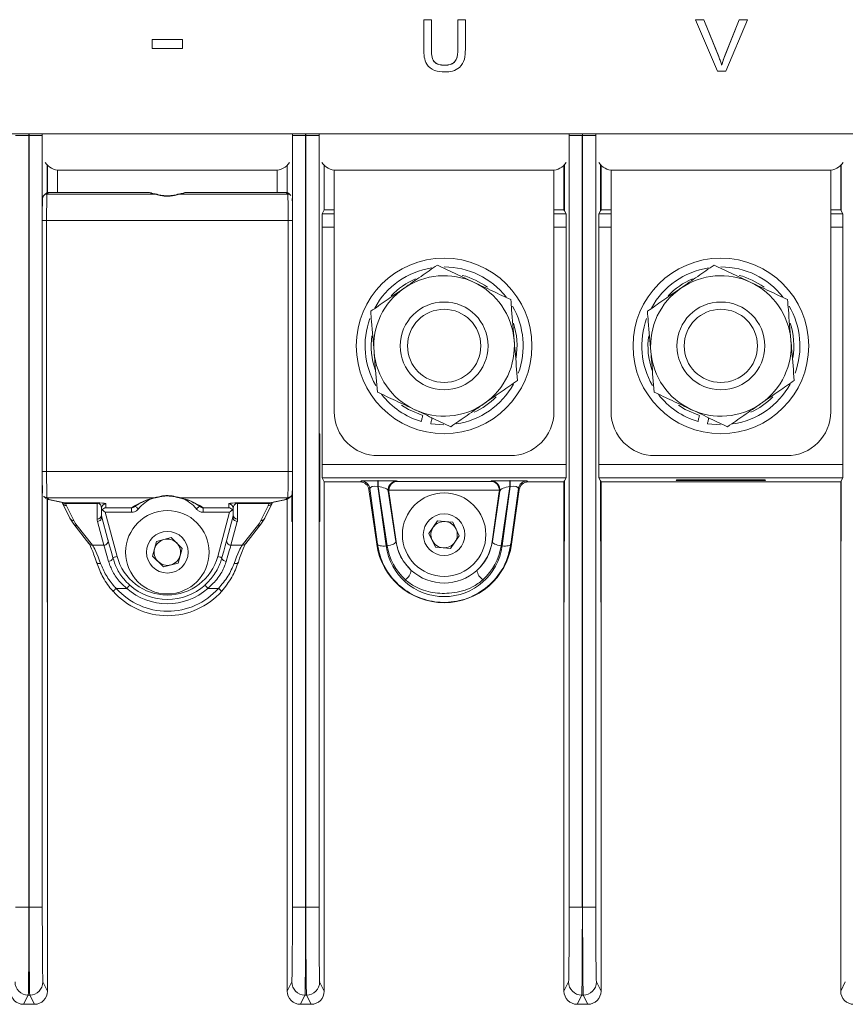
# Model space of a CAD drawing. Header units: millimetres. Extents: x 105 to 1419, y 95 to 961.
# Tile 6 of 43: x 282 to 376, y 277 to 390. Entities that reach past the tile are written whole.
import ezdxf

# ---------------------------------------------------------------- set-up
doc = ezdxf.new("R2010")
doc.units = ezdxf.units.MM
doc.header["$LTSCALE"] = 5

msp = doc.modelspace()

# ---------------------------------------------------------------- linework, layer by layer
at = {"color": 7, "linetype": 'Continuous', "lineweight": 15}
for p, q in [((328.43, 389.55), (329.3, 389.55)), ((328.43, 389.53), (328.43, 389.55)), ((328.43, 386.16), (328.43, 389.53)), ((328.43, 389.53), (329.3, 389.53)), ((329.3, 389.53), (329.3, 389.55)), ((329.3, 389.53), (329.3, 386.2)), ((332.3, 389.55), (333.17, 389.55)), ((332.3, 389.53), (332.3, 389.55)), ((332.3, 389.53), (333.17, 389.53)), ((332.3, 386.2), (332.3, 389.53)), ((333.17, 389.53), (333.17, 389.55)), ((333.17, 389.53), (333.17, 386.16)), ((359.38, 389.55), (360.32, 389.55)), ((359.38, 389.53), (359.38, 389.55)), ((361.87, 383.67), (359.38, 389.53)), ((359.38, 389.53), (360.32, 389.53)), ((360.32, 389.55), (362, 385.35)), ((360.32, 389.53), (360.32, 389.55)), ((360.32, 389.53), (362, 385.33)), ((362.67, 385.35), (364.35, 389.55)), ((362.67, 385.33), (364.35, 389.53)), ((365.29, 389.53), (362.81, 383.67)), ((364.35, 389.55), (365.29, 389.55)), ((364.35, 389.53), (364.35, 389.55)), ((364.35, 389.53), (365.29, 389.53)), ((365.29, 389.53), (365.29, 389.55)), ((297.52, 387.29), (300.96, 387.29)), ((297.52, 387.28), (297.52, 387.29)), ((297.52, 387.28), (300.96, 387.28)), ((297.52, 386.26), (297.52, 387.28)), ((300.96, 387.28), (300.96, 387.29)), ((300.96, 387.28), (300.96, 386.26)), ((300.96, 386.26), (297.52, 386.26)), ((362, 385.33), (362, 385.35)), ((362.67, 385.33), (362.67, 385.35)), ((330.74, 384.35), (330.74, 384.36)), ((362.81, 383.67), (361.87, 383.67)), ((362.34, 384.38), (362.34, 384.4)), ((415, 376.55), (125, 376.55)), ((283.48, 376.34), (281.98, 376.34)), ((283.48, 376.34), (283.48, 288.44)), ((283.51, 376.34), (283.48, 376.34)), ((285.01, 376.34), (283.51, 376.34)), ((283.51, 288.44), (283.51, 376.34)), ((314.98, 376.34), (313.48, 376.34)), ((314.98, 376.34), (314.98, 288.44)), ((315.01, 376.34), (314.98, 376.34)), ((315.01, 288.44), (315.01, 376.34)), ((316.51, 376.34), (315.01, 376.34)), ((316.51, 376.34), (316.51, 288.44)), ((346.48, 376.34), (344.98, 376.34)), ((344.98, 288.44), (344.98, 376.34)), ((346.48, 376.34), (346.48, 288.44)), ((346.51, 376.34), (346.48, 376.34)), ((348.01, 376.34), (346.51, 376.34)), ((346.51, 288.44), (346.51, 376.34)), ((348.01, 376.34), (348.01, 288.44)), ((285.61, 369.84), (285.61, 372.96)), ((286.75, 372.41), (286.75, 369.85)), ((287, 372.4), (311.5, 372.4)), ((311.75, 369.85), (311.75, 372.41)), ((312.89, 369.84), (312.89, 372.96)), ((317.11, 367.9), (317.11, 372.95)), ((318.25, 344.89), (318.25, 372.41)), ((318.5, 372.39), (343, 372.39)), ((343.25, 372.41), (343.25, 344.89)), ((344.39, 367.9), (344.39, 372.95)), ((348.61, 367.9), (348.61, 372.95)), ((349.75, 344.89), (349.75, 372.41)), ((350, 372.39), (374.5, 372.39)), ((374.75, 372.41), (374.75, 344.89)), ((375.89, 367.9), (375.89, 372.95)), ((285.2, 369.54), (285.18, 369.52)), ((285.36, 369.7), (285.2, 369.54)), ((285.72, 369.85), (285.55, 369.68)), ((285.55, 369.68), (297.88, 369.68)), ((297.22, 369.85), (285.72, 369.85)), ((300.62, 369.68), (312.95, 369.68)), ((312.78, 369.85), (301.28, 369.85)), ((312.95, 369.68), (312.78, 369.85)), ((313.3, 369.54), (313.13, 369.7)), ((313.31, 369.52), (313.3, 369.54)), ((317.11, 367.9), (316.87, 367.42)), ((318.25, 367.9), (317.11, 367.9)), ((344.39, 367.9), (343.25, 367.9)), ((344.39, 367.9), (344.46, 367.76)), ((348.61, 367.9), (348.54, 367.76)), ((349.75, 367.9), (348.61, 367.9)), ((375.89, 367.9), (374.75, 367.9)), ((375.89, 367.9), (375.96, 367.76)), ((344.46, 367.76), (344.63, 367.42)), ((348.54, 367.76), (348.37, 367.42)), ((375.96, 367.76), (376.13, 367.42)), ((285.01, 338.1), (285.01, 366.69)), ((285.51, 366.69), (285.01, 366.69)), ((285.51, 366.69), (285.51, 338.1)), ((312.99, 366.69), (285.51, 366.69)), ((313.49, 366.69), (312.99, 366.69)), ((312.99, 338.1), (312.99, 366.69)), ((313.49, 366.69), (313.49, 338.1)), ((316.86, 365.92), (316.86, 338.87)), ((344.64, 365.92), (344.64, 338.87)), ((348.36, 365.92), (348.36, 338.87)), ((376.14, 365.92), (376.14, 338.87)), ((329.22, 343.52), (330.72, 343.39)), ((360.72, 343.52), (362.22, 343.39)), ((316.59, 342.39), (316.55, 342.39)), ((316.55, 342.39), (316.55, 332.39)), ((316.59, 332.39), (316.59, 342.39)), ((338.25, 339.89), (323.25, 339.89)), ((369.75, 339.89), (354.75, 339.89)), ((316.86, 338.87), (344.64, 338.87)), ((348.36, 338.87), (376.14, 338.87)), ((285.51, 338.1), (285.01, 338.1)), ((285.51, 338.1), (312.99, 338.1)), ((313.49, 338.1), (312.99, 338.1)), ((316.87, 337.37), (317.11, 336.89)), ((344.63, 337.37), (316.87, 337.37)), ((317.11, 278.89), (317.11, 336.89)), ((321.2, 336.89), (317.11, 336.89)), ((321.2, 336.89), (321.3, 337)), ((323.22, 337.04), (323.26, 337.04)), ((323.22, 336.38), (323.22, 337.04)), ((323.26, 336.38), (323.26, 337.04)), ((325.39, 337), (325.44, 336.96)), ((325.44, 336.96), (336.06, 336.96)), ((336.06, 336.96), (336.11, 337)), ((338.23, 337.04), (338.28, 337.04)), ((338.23, 337.04), (338.23, 336.38)), ((338.28, 337.04), (338.28, 336.38)), ((340.2, 337), (340.3, 336.89)), ((344.39, 336.89), (340.3, 336.89)), ((344.46, 337.03), (344.39, 336.89)), ((344.39, 278.89), (344.39, 336.89)), ((344.41, 323.19), (344.46, 337.03)), ((344.63, 337.37), (344.46, 337.03)), ((348.37, 337.37), (348.54, 337.03)), ((376.13, 337.37), (348.37, 337.37)), ((348.58, 323.19), (348.54, 337.03)), ((348.54, 337.03), (348.61, 336.89)), ((348.61, 278.89), (348.61, 336.89)), ((375.89, 336.89), (348.61, 336.89)), ((357.18, 337.05), (357.25, 337.12)), ((367.32, 337.05), (357.18, 337.05)), ((357.25, 337.12), (367.25, 337.12)), ((367.25, 337.12), (367.32, 337.05)), ((375.96, 337.03), (375.89, 336.89)), ((375.89, 278.89), (375.89, 336.89)), ((375.91, 323.19), (375.96, 337.03)), ((376.13, 337.37), (375.96, 337.03)), ((322.29, 336.14), (322.19, 336.03)), ((323.08, 329.79), (322.19, 336.03)), ((323.15, 329.81), (322.29, 336.14)), ((323.26, 336.38), (323.22, 336.38)), ((323.22, 336.38), (324.14, 329.61)), ((324.27, 329.62), (323.26, 336.38)), ((324.4, 335.86), (325.26, 330.1)), ((324.47, 335.8), (324.4, 335.86)), ((337.04, 335.96), (324.46, 335.96)), ((324.47, 335.8), (325.28, 330.11)), ((336.22, 330.11), (337.03, 335.8)), ((336.24, 330.1), (337.1, 335.86)), ((337.1, 335.86), (337.03, 335.8)), ((338.23, 336.38), (337.23, 329.62)), ((337.35, 329.61), (338.28, 336.38)), ((338.28, 336.38), (338.23, 336.38)), ((339.21, 336.14), (338.34, 329.81)), ((339.31, 336.03), (338.42, 329.79)), ((339.31, 336.03), (339.21, 336.14)), ((285.18, 335.27), (285.2, 335.25)), ((285.2, 335.25), (285.42, 335.03)), ((297.88, 335.1), (285.55, 335.1)), ((285.55, 335.1), (285.77, 334.88)), ((285.61, 278.89), (285.61, 334.91)), ((285.67, 334.89), (287.47, 334.53)), ((285.77, 334.88), (287.57, 334.52)), ((287.27, 334.57), (287.32, 334.46)), ((287.32, 334.46), (288.16, 332.78)), ((287.57, 334.52), (291.25, 334.52)), ((291.25, 334.45), (287.64, 334.45)), ((287.64, 334.45), (287.77, 334.19)), ((291.25, 334.45), (291.25, 334.52)), ((291.25, 332.66), (291.25, 334.45)), ((292.25, 334.4), (292.25, 333.95)), ((295.57, 334.13), (295.68, 334.26)), ((301.69, 334.79), (300.47, 335.12)), ((312.95, 335.1), (300.62, 335.1)), ((302.82, 334.26), (302.93, 334.13)), ((306.25, 333.95), (306.25, 334.4)), ((307.25, 334.52), (310.93, 334.52)), ((307.25, 334.52), (307.25, 334.45)), ((310.85, 334.45), (307.25, 334.45)), ((307.25, 334.45), (307.25, 332.66)), ((310.34, 332.78), (311.17, 334.46)), ((310.73, 334.19), (310.85, 334.45)), ((310.93, 334.52), (312.73, 334.88)), ((311.03, 334.53), (312.82, 334.89)), ((311.17, 334.46), (311.23, 334.57)), ((312.73, 334.88), (312.95, 335.1)), ((312.89, 278.89), (312.89, 334.91)), ((313.08, 335.03), (313.3, 335.25)), ((313.3, 335.25), (313.31, 335.27)), ((313.4, 332.39), (313.4, 335.25)), ((313.45, 335.27), (313.45, 332.39)), ((287.77, 334.19), (288.61, 332.51)), ((291.75, 333.9), (291.75, 333.15)), ((292.17, 333.45), (293.52, 328.4)), ((295.18, 333.45), (292.17, 333.45)), ((292.25, 333.95), (295.18, 333.95)), ((295.18, 333.45), (295.18, 333.95)), ((303.32, 333.95), (306.25, 333.95)), ((303.32, 333.95), (303.32, 333.45)), ((306.33, 333.45), (303.32, 333.45)), ((304.98, 328.4), (306.33, 333.45)), ((306.75, 333.15), (306.75, 333.9)), ((309.89, 332.51), (310.73, 334.19)), ((288.15, 332.78), (288.59, 332.09)), ((288.6, 332.08), (290.32, 329.88)), ((292.01, 329.69), (291.28, 332.4)), ((291.76, 333.02), (292.49, 330.31)), ((306.01, 330.31), (306.73, 333.02)), ((307.21, 332.4), (306.49, 329.69)), ((308.17, 329.88), (309.9, 332.08)), ((309.9, 332.09), (310.34, 332.78)), ((313.45, 332.39), (313.4, 332.39)), ((316.55, 332.39), (316.59, 332.39)), ((329.02, 331.03), (330.01, 332.45)), ((330.01, 332.45), (331.74, 332.31)), ((331.74, 332.31), (332.47, 330.74)), ((288.99, 331.9), (290.72, 329.69)), ((307.78, 329.69), (309.5, 331.9)), ((329.76, 329.46), (329.02, 331.03)), ((297.57, 328.44), (298.03, 330.11)), ((298.03, 330.11), (299.7, 330.56)), ((299.7, 330.56), (300.92, 329.33)), ((323.15, 329.81), (323.08, 329.79)), ((325.28, 330.11), (325.26, 330.1)), ((332.47, 330.74), (331.49, 329.32)), ((336.22, 330.11), (336.24, 330.1)), ((338.34, 329.81), (338.42, 329.79)), ((290.72, 329.69), (292.01, 329.69)), ((300.92, 329.33), (300.47, 327.66)), ((306.49, 329.69), (307.78, 329.69)), ((331.49, 329.32), (329.76, 329.46)), ((298.8, 327.21), (297.57, 328.44)), ((300.47, 327.66), (298.8, 327.21)), ((294.63, 324.77), (293.43, 324.77)), ((305.06, 324.77), (303.86, 324.77)), ((283.48, 288.44), (281.98, 288.44)), ((283.48, 288.44), (283.51, 288.44)), ((285.01, 288.44), (283.51, 288.44)), ((314.98, 288.44), (313.48, 288.44)), ((314.98, 288.44), (315.01, 288.44)), ((316.51, 288.44), (315.01, 288.44)), ((346.48, 288.44), (344.98, 288.44)), ((346.48, 288.44), (346.51, 288.44)), ((348.01, 288.44), (346.51, 288.44)), ((285.08, 279.94), (285.61, 278.89)), ((312.89, 278.89), (313.41, 279.94)), ((316.58, 279.94), (317.11, 278.89)), ((344.39, 278.89), (344.91, 279.94)), ((348.08, 279.94), (348.61, 278.89)), ((375.89, 278.89), (376.41, 279.94)), ((283.41, 278.44), (282.89, 277.39)), ((283.58, 278.44), (283.41, 278.44)), ((284.11, 277.39), (283.58, 278.44)), ((314.91, 278.44), (314.39, 277.39)), ((315.08, 278.44), (314.91, 278.44)), ((315.61, 277.39), (315.08, 278.44)), ((346.41, 278.44), (345.89, 277.39)), ((346.58, 278.44), (346.41, 278.44)), ((347.11, 277.39), (346.58, 278.44)), ((282.89, 277.39), (284.11, 277.39)), ((315.61, 277.39), (314.39, 277.39)), ((347.11, 277.39), (345.89, 277.39))]:
    msp.add_line(p, q, dxfattribs=at)
at = {"color": 106, "linetype": 'Continuous', "lineweight": 15}
for p, q in [((285.01, 376.34), (285.01, 367.74)), ((313.48, 367.74), (313.48, 376.34)), ((285.55, 369.82), (285.56, 373.01)), ((344.44, 373.01), (344.46, 367.76)), ((348.56, 373.01), (348.54, 367.76)), ((375.94, 373.01), (375.96, 367.76)), ((316.87, 367.42), (318.25, 367.42)), ((343.25, 367.42), (344.63, 367.42)), ((348.37, 367.42), (349.75, 367.42)), ((374.75, 367.42), (376.13, 367.42)), ((318.25, 365.92), (316.86, 365.92)), ((344.64, 365.92), (343.25, 365.92)), ((349.75, 365.92), (348.36, 365.92)), ((376.14, 365.92), (374.75, 365.92)), ((285.01, 337.04), (285.01, 288.44)), ((313.48, 288.44), (313.48, 337.04)), ((285.55, 334.93), (285.58, 323.19))]:
    msp.add_line(p, q, dxfattribs=at)
at = {"color": 106, "linetype": 'Continuous', "lineweight": 15, "flags": 128}
for points in [[(325.91, 345.65), (326.7, 345.15), (328.31, 344.46)], [(357.41, 345.65), (358.2, 345.15), (359.81, 344.46)], [(287.47, 334.53), (287.47, 334.53), (287.57, 334.52)], [(311.03, 334.53), (311.03, 334.53), (310.93, 334.52)]]:
    msp.add_lwpolyline(points, dxfattribs=at)
at = {"color": 7, "linetype": 'Continuous', "lineweight": 15, "flags": 128}
for points in [[(292.17, 333.45), (292.05, 333.54), (291.93, 333.63), (291.83, 333.71)], [(295.95, 333.82), (295.88, 333.88), (295.81, 333.94), (295.74, 333.99), (295.68, 334.04), (295.63, 334.08), (295.6, 334.11), (295.57, 334.13), (295.57, 334.13)], [(302.54, 333.82), (302.62, 333.88), (302.69, 333.94), (302.76, 333.99), (302.82, 334.04), (302.86, 334.08), (302.9, 334.11), (302.92, 334.13), (302.93, 334.13)], [(306.67, 333.71), (306.56, 333.63), (306.45, 333.54), (306.33, 333.45)], [(292.49, 330.31), (292.56, 330.05), (292.68, 329.61), (292.84, 329.01), (293.04, 328.27)], [(305.46, 328.27), (305.66, 329.01), (305.82, 329.61), (305.94, 330.05), (306.01, 330.31)], [(323.15, 329.81), (323.18, 329.75), (323.24, 329.69), (323.34, 329.65), (323.46, 329.62), (323.61, 329.6), (323.78, 329.59), (323.96, 329.59), (324.14, 329.61)], [(324.27, 329.62), (324.46, 329.66), (324.65, 329.7), (324.83, 329.76), (324.98, 329.82), (325.1, 329.89), (325.19, 329.96), (325.24, 330.04), (325.26, 330.1)], [(337.23, 329.62), (337.03, 329.66), (336.84, 329.7), (336.67, 329.76), (336.52, 329.82), (336.4, 329.89), (336.31, 329.96), (336.25, 330.04), (336.24, 330.1)], [(338.34, 329.81), (338.32, 329.75), (338.25, 329.69), (338.16, 329.65), (338.03, 329.62), (337.89, 329.6), (337.72, 329.59), (337.54, 329.59), (337.35, 329.61)], [(292.55, 327.84), (292.36, 328.51), (292.2, 329.05), (292.08, 329.45), (292.01, 329.69)], [(306.49, 329.69), (306.42, 329.45), (306.3, 329.05), (306.14, 328.51), (305.94, 327.84)], [(291.17, 327.77), (291.18, 327.72), (291.22, 327.68), (291.26, 327.65), (291.32, 327.62), (291.39, 327.6), (291.47, 327.6), (291.56, 327.6), (291.65, 327.62)], [(292.55, 327.84), (292.66, 327.86), (292.76, 327.9), (292.85, 327.95), (292.93, 328.01), (292.98, 328.07), (293.02, 328.14), (293.04, 328.21), (293.04, 328.27)], [(293.04, 328.27), (293.05, 328.28), (293.07, 328.28), (293.12, 328.3), (293.18, 328.31), (293.25, 328.33), (293.33, 328.35), (293.42, 328.38), (293.52, 328.4)], [(305.46, 328.27), (305.45, 328.28), (305.42, 328.28), (305.38, 328.3), (305.32, 328.31), (305.25, 328.33), (305.16, 328.35), (305.07, 328.38), (304.98, 328.4)], [(305.94, 327.84), (305.84, 327.86), (305.74, 327.9), (305.65, 327.95), (305.57, 328.01), (305.51, 328.07), (305.47, 328.14), (305.45, 328.21), (305.46, 328.27)], [(307.33, 327.77), (307.31, 327.72), (307.28, 327.68), (307.23, 327.65), (307.17, 327.62), (307.1, 327.6), (307.02, 327.6), (306.93, 327.6), (306.85, 327.62)], [(293.06, 324.44), (293.06, 324.44), (293.08, 324.45), (293.11, 324.48), (293.16, 324.52), (293.22, 324.58), (293.28, 324.63), (293.36, 324.7), (293.43, 324.77)], [(294.63, 324.77), (294.7, 324.84), (294.76, 324.91), (294.82, 324.98), (294.87, 325.03), (294.91, 325.08), (294.94, 325.11), (294.96, 325.13), (294.96, 325.14)], [(303.86, 324.77), (303.8, 324.84), (303.74, 324.91), (303.68, 324.98), (303.63, 325.03), (303.59, 325.08), (303.56, 325.11), (303.54, 325.13), (303.53, 325.14)], [(305.43, 324.44), (305.43, 324.44), (305.41, 324.45), (305.38, 324.48), (305.34, 324.52), (305.28, 324.58), (305.21, 324.63), (305.14, 324.7), (305.06, 324.77)]]:
    msp.add_lwpolyline(points, dxfattribs=at)
at = {"color": 7, "linetype": 'Continuous', "lineweight": 15}
for centre, radius in [((330.75, 352.39), 10), ((362.25, 352.39), 10), ((330.75, 352.39), 5), ((362.25, 352.39), 5), ((330.75, 352.39), 4.17), ((362.25, 352.39), 4.17), ((330.75, 330.89), 4.75), ((299.25, 328.89), 4.75), ((330.75, 330.89), 2.37), ((299.25, 328.89), 2.37)]:
    msp.add_circle(centre, radius, dxfattribs=at)
for centre, radius, start, end in [((287, 374.4), 2, 214.0778, 270), ((311.5, 374.4), 2, 270, 325.9222), ((318.5, 374.39), 2, 214.0778, 270), ((343, 374.39), 2, 270, 325.9222), ((350, 374.39), 2, 214.0778, 270), ((374.5, 374.39), 2, 270, 325.9222), ((285.55, 369.19), 0.5, 135.2924, 180.0199), ((297.88, 369.19), 0.496, 72.8926, 90.085), ((300.62, 369.19), 0.496, 89.9147, 107.1074), ((330.75, 352.39), 9, 98.9839, 151.3344), ((330.75, 352.39), 9, 38.3596, 89.9188), ((362.25, 352.39), 9, 98.9839, 151.3344), ((362.25, 352.39), 9, 38.3596, 89.9188), ((330.75, 352.39), 8, 64.7735, 124.7735), ((362.25, 352.39), 8, 64.7735, 124.7735), ((330.75, 352.39), 8, 124.7735, 184.7735), ((330.75, 352.39), 8, 4.7735, 64.7735), ((362.25, 352.39), 8, 124.7735, 184.7735), ((362.25, 352.39), 8, 4.7735, 64.7735), ((330.75, 352.39), 9, 339.7948, 30.2732), ((362.25, 352.39), 9, 339.7948, 30.2732), ((330.75, 352.39), 9, 159.8012, 210.0407), ((362.25, 352.39), 9, 159.8012, 210.0407), ((330.75, 352.39), 8, 304.7735, 4.7735), ((362.25, 352.39), 8, 304.7735, 4.7735), ((330.75, 352.39), 8, 184.7735, 244.7735), ((362.25, 352.39), 8, 184.7735, 244.7735), ((330.75, 352.39), 9, 278.771, 331.0868), ((362.25, 352.39), 9, 278.771, 331.0868), ((330.75, 352.39), 9, 217.7653, 253.2198), ((362.25, 352.39), 9, 217.7653, 253.2198), ((330.75, 352.39), 8, 244.7735, 304.7735), ((362.25, 352.39), 8, 244.7735, 304.7735), ((323.25, 344.89), 5, 180, 270), ((338.25, 344.89), 5, 270, 0), ((354.75, 344.89), 5, 180, 270), ((369.75, 344.89), 5, 270, 0), ((321.3, 336), 1, 8.1135, 89.9843), ((325.39, 336), 1, 90.0251, 188.0725), ((336.11, 336), 1, 351.9271, 89.9753), ((340.2, 336), 1, 90.0158, 171.8866), ((312.95, 335.6), 0.5, 314.1065, 0.0094), ((291.25, 334.95), 0.507, 269.9945, 289.0038), ((291.58, 334.08), 0.424, 90.5325, 113.496), ((292.25, 333.9), 0.5, 89.9953, 179.9953), ((297.88, 335.6), 0.496, 269.915, 287.1074), ((300.62, 335.6), 0.496, 252.8926, 270.0853), ((306.25, 333.9), 0.5, 0.0048, 90.0046), ((306.91, 334.08), 0.424, 66.5044, 89.4672), ((307.25, 334.95), 0.507, 250.9962, 270.0057), ((291.25, 333.15), 0.496, 269.5661, 359.5574), ((292.25, 333.15), 0.5, 180, 195), ((306.25, 333.15), 0.5, 345, 0), ((307.24, 333.15), 0.496, 180.4429, 270.4338), ((292.25, 332.66), 1, 180, 195), ((291.28, 332.9), 0.498, 269.9613, 14.3667), ((307.21, 332.9), 0.498, 165.633, 270.0388), ((306.25, 332.66), 1, 345, 0), ((330.75, 330.89), 1.5, 85.2464, 145.2464), ((330.75, 330.89), 1.5, 25.2464, 85.2464), ((330.75, 330.89), 1.5, 145.2464, 205.2464), ((330.75, 330.89), 1.5, 325.2464, 25.2464), ((292.01, 330.19), 0.498, 269.9616, 14.3664), ((299.25, 328.89), 1.5, 104.9124, 164.9124), ((299.25, 328.89), 1.5, 44.9124, 104.9124), ((299.25, 328.89), 1.5, 344.9124, 44.9124), ((306.49, 330.19), 0.498, 165.6338, 270.0385), ((330.75, 330.89), 7.75, 188.097, 351.903), ((330.75, 330.89), 5.52, 188.097, 227.4238), ((330.75, 330.89), 1.5, 205.2464, 265.2464), ((330.75, 330.89), 1.5, 265.2464, 325.2464), ((330.75, 330.89), 5.52, 312.5762, 351.903), ((299.25, 328.89), 1.5, 164.9124, 224.9124), ((299.25, 329.94), 5.93, 195, 345), ((299.25, 328.89), 1.5, 224.9124, 284.9124), ((299.25, 328.89), 1.5, 284.9124, 344.9124), ((325.38, 327.09), 1.65, 305.1967, 350.494), ((330.75, 330.89), 5.52, 227.4238, 312.5762), ((336.11, 327.09), 1.65, 189.5061, 234.8031), ((299.25, 329.94), 8.28, 221.6475, 270), ((299.25, 329.94), 7.78, 221.6475, 318.3525), ((299.25, 329.94), 6.93, 228.2325, 311.7675), ((299.25, 329.94), 6.43, 228.2325, 311.7675), ((299.25, 329.94), 8.28, 270, 318.3525), ((283.41, 279.94), 1.5, 180.0139, 269.9932), ((283.58, 279.94), 1.5, 270.0069, 359.986), ((314.91, 279.94), 1.5, 180.0138, 269.9932), ((315.08, 279.94), 1.5, 270.007, 359.9859), ((346.41, 279.94), 1.5, 180.0137, 269.9934), ((346.58, 279.94), 1.5, 270.0071, 359.9858)]:
    msp.add_arc(centre, radius, start, end, dxfattribs=at)
at = {"color": 106, "linetype": 'Continuous', "lineweight": 15}
for centre, radius, start, end in [((285.55, 369.18), 0.5, 89.991, 135.2804), ((312.95, 369.19), 0.5, 45.9097, 90.017), ((330.75, 352.39), 8.3, 112.9788, 136.4465), ((330.75, 352.39), 8.3, 53.609, 75.5372), ((362.25, 352.39), 8.3, 112.9788, 136.4465), ((362.25, 352.39), 8.3, 53.609, 75.5372), ((330.75, 352.39), 8.3, 350.5378, 18.2759), ((362.25, 352.39), 8.3, 350.5378, 18.2759), ((330.75, 352.39), 8.3, 171.9279, 199.7121), ((362.25, 352.39), 8.3, 171.9279, 199.7121), ((330.75, 352.39), 8.3, 294.3493, 315.4997), ((362.25, 352.39), 8.3, 294.3493, 315.4997), ((285.55, 335.6), 0.5, 224.7478, 269.9885), ((287.63, 334.94), 0.494, 230.0509, 271.0034), ((299.25, 331.14), 4.25, 113.7176, 140.8623), ((299.25, 331.14), 4.25, 39.1377, 66.2824), ((310.86, 334.94), 0.494, 268.9966, 309.9491), ((312.95, 335.6), 0.5, 269.9797, 314.0937), ((288.6, 332.99), 0.49, 206.6248, 271.1782), ((288.98, 332.38), 0.484, 218.1918, 271.6186), ((309.52, 332.38), 0.484, 268.3807, 321.8091), ((309.9, 332.99), 0.49, 268.8213, 333.3759), ((290.7, 330.18), 0.484, 218.1967, 271.6137), ((307.79, 330.18), 0.484, 268.3856, 321.8042)]:
    msp.add_arc(centre, radius, start, end, dxfattribs=at)
for centre, major_axis, ratio, start_param, end_param in [((283.41, 376.34), (0, 10), 0.007418, 4.712389, 4.733382), ((283.59, 376.34), (0, 10), 0.007418, 1.549804, 1.570796), ((285.09, 376.34), (0, 8.5), 0.008727, 1.546098, 1.570796), ((313.41, 376.34), (0, 8.5), 0.008727, 4.712389, 4.737087), ((314.91, 376.34), (0, 10), 0.007418, 4.712389, 4.733382), ((315.09, 376.34), (0, 10), 0.007418, 1.549804, 1.570796), ((316.59, 376.34), (0, 8.5), 0.008727, 1.546098, 1.570796), ((344.91, 376.34), (0, 8.5), 0.008727, 4.712389, 4.737087), ((346.41, 376.34), (0, 10), 0.007418, 4.712389, 4.733382), ((346.59, 376.34), (0, 10), 0.007418, 1.549804, 1.570796), ((348.09, 376.34), (0, 8.5), 0.008727, 1.546098, 1.570796)]:
    msp.add_ellipse(centre, major_axis=major_axis, ratio=ratio, start_param=start_param, end_param=end_param, dxfattribs=at)
at = {"color": 7, "linetype": 'Continuous', "lineweight": 15}
for centre, major_axis, ratio, start_param, end_param in [((285.05, 366.69), (0, 2.5), 0.017455, 0.017453, 1.570796), ((285.72, 369.35), (0.5, 0), 0.999695, 1.570796, 2.356347), ((285.55, 366.69), (0, 3), 0.014546, 0.017453, 1.570796), ((299.25, 378.75), (0, 9.2), 0.866047, 2.88419, 2.968715), ((299.25, 378.75), (0, 9.2), 0.866047, 3.314471, 3.398995), ((312.78, 369.35), (0.5, 0), 0.999695, 0.785246, 1.570796), ((312.95, 366.69), (0, 3), 0.014546, 4.712389, 6.265732), ((313.45, 366.69), (0, 2.5), 0.017455, 4.712389, 6.265732), ((316.87, 365.92), (0, 1.5), 0.008727, 0.017453, 1.570796), ((344.63, 365.92), (0, 1.5), 0.008727, 4.712389, 6.265732), ((348.37, 365.92), (0, 1.5), 0.008727, 0.017453, 1.570796), ((376.13, 365.92), (0, 1.5), 0.008727, 4.712389, 6.265732), ((316.87, 338.87), (0, 1.5), 0.008727, 1.570796, 3.124139), ((344.63, 338.87), (0, 1.5), 0.008727, 3.159046, 4.712389), ((348.37, 338.87), (0, 1.5), 0.008727, 1.570796, 3.124139), ((376.13, 338.87), (0, 1.5), 0.008727, 3.159046, 4.712389), ((285.05, 338.1), (0, 2.5), 0.017455, 1.570796, 3.124139), ((285.55, 338.1), (0, 3), 0.014546, 1.570796, 3.124139), ((312.95, 338.1), (0, 3), 0.014546, 3.159046, 4.712389), ((313.45, 338.1), (0, 2.5), 0.017455, 3.159046, 4.712389), ((321.2, 335.89), (0.656, 0.755), 0.999733, 5.568579, 6.997792), ((323.32, 337), (2.02, 0), 0.018484, 1.619103, 3.125583), ((323.37, 337), (2.02, 0), 0.018446, 0.021295, 1.623541), ((325.44, 335.96), (0.351, 0.94), 0.973723, 0.366184, 1.919527), ((336.06, 335.96), (-0.351, 0.94), 0.973723, 4.363659, 5.917002), ((338.13, 337), (2.02, 0), 0.018446, 1.518051, 3.120298), ((338.18, 337), (2.02, 0), 0.018484, 0.01601, 1.522489), ((340.3, 335.89), (0.656, -0.755), 0.999733, 2.426986, 3.856199), ((323.32, 336), (1.03, -0.18), 0.345101, 1.724565, 3.231045), ((323.37, 336), (1.03, -0.19), 0.339477, 0.134356, 1.736602), ((325.46, 335.94), (0.756, -0.656), 0.999646, 3.839053, 3.997475), ((336.04, 335.94), (-0.756, -0.656), 0.999646, 2.28571, 2.444132), ((338.13, 336), (1.03, 0.19), 0.339477, 1.40499, 3.007237), ((338.18, 336), (1.03, 0.18), 0.345101, 6.193733, 7.700213), ((285.77, 335.38), (0.236, 0.441), 0.998902, 2.847647, 3.633198), ((287.57, 329.52), (-0.01, 5), 0.096223, 6.108489, 6.265569), ((291.25, 333.9), (0, 0.604), 0.827859, 4.712389, 5.946658), ((291.25, 334.4), (1, 0), 0.111564, 0, 1.234269), ((299.25, 326.04), (0, 9.2), 0.866047, 0.172878, 0.535983), ((299.25, 326.04), (0, 9.2), 0.866047, 5.747203, 6.110307), ((307.25, 334.4), (1, 0), 0.111564, 1.907324, 3.141593), ((307.25, 333.9), (0, 0.604), 0.827859, 0.336528, 1.570796), ((310.93, 329.52), (0.01, 5), 0.096223, 0.017616, 0.174696), ((312.73, 335.38), (-0.236, 0.441), 0.998902, 2.649988, 3.435538), ((292.25, 333.45), (0.357, 0.357), 0.982697, 0.794125, 1.795921), ((306.25, 333.45), (0.357, -0.357), 0.982697, 1.345672, 2.347468), ((291.11, 332.51), (2.55, -1.74), 0.619486, 3.975862, 4.236659), ((307.38, 332.51), (2.55, 1.74), 0.619486, 5.188119, 5.448916), ((291.6, 324.64), (-1.48, 5.5), 0.084464, 5.295889, 6.08585), ((306.9, 324.64), (1.48, 5.5), 0.084464, 0.197335, 0.987296), ((292.08, 324.77), (-1.49, 5), 0.091601, 5.291451, 6.081411), ((306.41, 324.77), (1.49, 5), 0.091601, 0.201774, 0.991735), ((330.75, 330.5), (0, 6.67), 0.99998, 1.705869, 4.577317), ((330.75, 330.59), (0, 6.55), 0.99998, 1.718357, 2.402756), ((330.75, 330.59), (0, 6.55), 0.99998, 3.880429, 4.564828), ((283.41, 288.44), (0, 10), 0.007418, 3.159046, 4.712389), ((283.59, 288.44), (0, 10), 0.007418, 1.570796, 3.124139), ((285.09, 288.44), (0, 8.5), 0.008727, 1.570796, 3.124139), ((313.41, 288.44), (0, 8.5), 0.008727, 3.159046, 4.712389), ((314.91, 288.44), (0, 10), 0.007418, 3.159046, 4.712389), ((315.09, 288.44), (0, 10), 0.007418, 1.570796, 3.124139), ((316.59, 288.44), (0, 8.5), 0.008727, 1.570796, 3.124139), ((344.91, 288.44), (0, 8.5), 0.008727, 3.159046, 4.712389), ((346.41, 288.44), (0, 10), 0.007418, 3.159046, 4.712389), ((346.59, 288.44), (0, 10), 0.007418, 1.570796, 3.124139), ((348.09, 288.44), (0, 8.5), 0.008727, 1.570796, 3.124139), ((282.89, 278.89), (-0.67, -1.34), 0.99981, 5.176082, 6.746726), ((284.11, 278.89), (0.67, -1.34), 0.99981, 5.819644, 7.390288), ((314.39, 278.89), (0.67, 1.34), 0.99981, 2.03449, 3.605134), ((315.61, 278.89), (-0.67, 1.34), 0.99981, 2.678052, 4.248696), ((345.89, 278.89), (0.67, 1.34), 0.99981, 2.03449, 3.605134), ((347.11, 278.89), (-0.67, 1.34), 0.99981, 2.678052, 4.248696), ((377.39, 278.89), (0.67, 1.34), 0.99981, 2.03449, 3.605134)]:
    msp.add_ellipse(centre, major_axis=major_axis, ratio=ratio, start_param=start_param, end_param=end_param, dxfattribs=at)
for points, knots in [([(330.81, 383.6), (330.42, 383.62), (329.64, 383.66), (328.72, 384.35), (328.46, 385.29), (328.44, 385.87), (328.43, 386.16)], [0, 0, 0, 0, 0.28073, 0.557904, 0.778403, 1, 1, 1, 1]), ([(329.3, 386.21), (329.3, 385.97), (329.3, 385.47), (329.53, 384.78), (330.13, 384.4), (330.54, 384.38), (330.74, 384.36)], [0, 0, 0, 0, 0.281785, 0.560121, 0.779385, 1, 1, 1, 1]), ([(329.3, 386.2), (329.3, 385.95), (329.3, 385.46), (329.53, 384.76), (330.13, 384.39), (330.54, 384.36), (330.74, 384.35)], [0, 0, 0, 0, 0.281786, 0.560123, 0.779385, 1, 1, 1, 1]), ([(330.74, 384.36), (330.93, 384.37), (331.29, 384.39), (331.82, 384.57), (332.3, 385.21), (332.3, 385.8), (332.3, 386.21)], [0, 0, 0, 0, 0.1875618, 0.3742396, 0.5597197, 1, 1, 1, 1]), ([(330.74, 384.35), (330.93, 384.35), (331.29, 384.37), (331.82, 384.55), (332.3, 385.19), (332.3, 385.78), (332.3, 386.2)], [0, 0, 0, 0, 0.187562, 0.374239, 0.55972, 1, 1, 1, 1]), ([(333.17, 386.16), (333.16, 385.79), (333.15, 385.06), (332.63, 384.1), (331.72, 383.64), (331.12, 383.61), (330.81, 383.6)], [0, 0, 0, 0, 0.281628, 0.559159, 0.778982, 1, 1, 1, 1]), ([(362, 385.35), (362.07, 385.17), (362.19, 384.86), (362.29, 384.54), (362.34, 384.4)], [0, 0, 0, 0, 0.559998, 1, 1, 1, 1]), ([(362, 385.33), (362.07, 385.16), (362.19, 384.84), (362.29, 384.53), (362.34, 384.38)], [0, 0, 0, 0, 0.559995, 1, 1, 1, 1]), ([(362.34, 384.4), (362.39, 384.58), (362.5, 384.9), (362.62, 385.21), (362.67, 385.35)], [0, 0, 0, 0, 0.559965, 1, 1, 1, 1]), ([(362.34, 384.38), (362.39, 384.56), (362.5, 384.88), (362.62, 385.19), (362.67, 385.33)], [0, 0, 0, 0, 0.559963, 1, 1, 1, 1]), ([(297.22, 369.85), (297.28, 369.85), (297.35, 369.84), (297.42, 369.81), (297.43, 369.8)], [0, 0, 0, 0, 0.764464, 1, 1, 1, 1]), ([(297.43, 369.8), (297.45, 369.8), (297.54, 369.77), (297.71, 369.73), (297.92, 369.68), (298.02, 369.66)], [0, 0, 0, 0, 0.105086, 0.525433, 1, 1, 1, 1]), ([(300.62, 369.68), (300.6, 369.68), (300.56, 369.67), (300.37, 369.6), (300.04, 369.52), (299.56, 369.45), (299.04, 369.44), (298.66, 369.49), (298.36, 369.55), (298.12, 369.61), (297.93, 369.67), (297.9, 369.68), (297.88, 369.68)], [0, 0, 0, 0, 0.089051, 0.174011, 0.283642, 0.422218, 0.560596, 0.673126, 0.722569, 0.826875, 0.915066, 1, 1, 1, 1]), ([(298.02, 369.66), (298.04, 369.66), (298.07, 369.65), (298.24, 369.6), (298.53, 369.54), (298.82, 369.51), (299.16, 369.48), (299.52, 369.49), (299.95, 369.54), (300.24, 369.6), (300.42, 369.65), (300.45, 369.66), (300.47, 369.66)], [0, 0, 0, 0, 0.0820295, 0.1682667, 0.2722761, 0.4100032, 0.437312, 0.5800344, 0.7214623, 0.8308634, 0.9139802, 1, 1, 1, 1]), ([(300.47, 369.66), (300.5, 369.67), (300.62, 369.69), (300.83, 369.74), (300.98, 369.78), (301.06, 369.8)], [0, 0, 0, 0, 0.105086, 0.525438, 1, 1, 1, 1]), ([(301.06, 369.8), (301.12, 369.82), (301.19, 369.85), (301.26, 369.85), (301.28, 369.85)], [0, 0, 0, 0, 0.7641006, 1, 1, 1, 1]), ([(329.98, 361.6), (329.36, 361.17), (328.12, 360.31), (326.83, 359.41), (326.19, 358.96)], [0, 0, 0, 0, 0.495457, 1, 1, 1, 1]), ([(334.16, 359.63), (334.06, 359.68), (333.31, 360.03), (331.89, 360.7), (330.62, 361.3), (329.98, 361.6)], [0, 0, 0, 0, 0.070087, 0.530782, 1, 1, 1, 1]), ([(361.48, 361.6), (360.86, 361.17), (359.62, 360.31), (358.33, 359.41), (357.69, 358.96)], [0, 0, 0, 0, 0.495457, 1, 1, 1, 1]), ([(365.66, 359.63), (365.56, 359.68), (364.81, 360.03), (363.39, 360.7), (362.12, 361.3), (361.48, 361.6)], [0, 0, 0, 0, 0.070086, 0.530782, 1, 1, 1, 1]), ([(326.19, 358.96), (326.1, 358.9), (325.41, 358.43), (324.13, 357.54), (322.97, 356.73), (322.39, 356.33)], [0, 0, 0, 0, 0.070086, 0.530782, 1, 1, 1, 1]), ([(338.34, 357.66), (337.66, 357.98), (336.29, 358.63), (334.87, 359.29), (334.16, 359.63)], [0, 0, 0, 0, 0.495459, 1, 1, 1, 1]), ([(357.69, 358.96), (357.6, 358.9), (356.91, 358.43), (355.63, 357.54), (354.47, 356.73), (353.89, 356.33)], [0, 0, 0, 0, 0.070086, 0.530782, 1, 1, 1, 1]), ([(369.84, 357.66), (369.16, 357.98), (367.79, 358.63), (366.37, 359.29), (365.66, 359.63)], [0, 0, 0, 0, 0.495458, 1, 1, 1, 1]), ([(338.34, 357.66), (338.37, 357.27), (338.49, 355.77), (338.62, 354.22), (338.72, 353.06)], [0, 0, 0, 0, 0.257551, 1, 1, 1, 1]), ([(369.84, 357.66), (369.87, 357.27), (369.99, 355.77), (370.12, 354.22), (370.22, 353.06)], [0, 0, 0, 0, 0.257551, 1, 1, 1, 1]), ([(322.39, 356.33), (322.42, 355.94), (322.55, 354.44), (322.68, 352.88), (322.78, 351.73)], [0, 0, 0, 0, 0.257551, 1, 1, 1, 1]), ([(353.89, 356.33), (353.92, 355.94), (354.05, 354.44), (354.18, 352.88), (354.28, 351.73)], [0, 0, 0, 0, 0.2575514, 1, 1, 1, 1]), ([(338.72, 353.06), (338.76, 352.64), (338.89, 351.08), (339.01, 349.56), (339.1, 348.46)], [0, 0, 0, 0, 0.268632, 1, 1, 1, 1]), ([(370.22, 353.06), (370.26, 352.64), (370.39, 351.08), (370.51, 349.56), (370.6, 348.46)], [0, 0, 0, 0, 0.268632, 1, 1, 1, 1]), ([(322.78, 351.73), (322.81, 351.31), (322.94, 349.75), (323.07, 348.23), (323.16, 347.12)], [0, 0, 0, 0, 0.268632, 1, 1, 1, 1]), ([(354.28, 351.73), (354.31, 351.31), (354.44, 349.75), (354.57, 348.23), (354.66, 347.12)], [0, 0, 0, 0, 0.268632, 1, 1, 1, 1]), ([(335.31, 345.82), (335.4, 345.88), (336.08, 346.36), (337.37, 347.25), (338.52, 348.05), (339.1, 348.46)], [0, 0, 0, 0, 0.0700846, 0.5307816, 1, 1, 1, 1]), ([(366.81, 345.82), (366.9, 345.88), (367.58, 346.36), (368.87, 347.25), (370.02, 348.05), (370.6, 348.46)], [0, 0, 0, 0, 0.070085, 0.530782, 1, 1, 1, 1]), ([(323.16, 347.12), (323.84, 346.8), (325.21, 346.16), (326.62, 345.49), (327.34, 345.16)], [0, 0, 0, 0, 0.495458, 1, 1, 1, 1]), ([(354.66, 347.12), (355.34, 346.8), (356.71, 346.16), (358.12, 345.49), (358.84, 345.16)], [0, 0, 0, 0, 0.495458, 1, 1, 1, 1]), ([(331.52, 343.19), (332.13, 343.61), (333.38, 344.48), (334.66, 345.37), (335.31, 345.82)], [0, 0, 0, 0, 0.495457, 1, 1, 1, 1]), ([(363.02, 343.19), (363.63, 343.61), (364.88, 344.48), (366.16, 345.37), (366.81, 345.82)], [0, 0, 0, 0, 0.495457, 1, 1, 1, 1]), ([(327.34, 345.16), (327.44, 345.11), (328.19, 344.76), (329.6, 344.09), (330.87, 343.49), (331.52, 343.19)], [0, 0, 0, 0, 0.070086, 0.530783, 1, 1, 1, 1]), ([(328.31, 344.46), (328.3, 344.4), (328.27, 344.27), (328.22, 344.07), (328.18, 343.9), (328.15, 343.79), (328.15, 343.78), (328.15, 343.78)], [0, 0, 0, 0, 0.16001, 0.375382, 0.590474, 0.805155, 1, 1, 1, 1]), ([(358.84, 345.16), (358.94, 345.11), (359.69, 344.76), (361.1, 344.09), (362.37, 343.49), (363.02, 343.19)], [0, 0, 0, 0, 0.070086, 0.530783, 1, 1, 1, 1]), ([(359.81, 344.46), (359.8, 344.4), (359.77, 344.27), (359.72, 344.07), (359.68, 343.9), (359.65, 343.79), (359.65, 343.78), (359.65, 343.78)], [0, 0, 0, 0, 0.16001, 0.375383, 0.590474, 0.805155, 1, 1, 1, 1]), ([(329.22, 343.52), (329.22, 343.52), (329.22, 343.53), (329.23, 343.57), (329.26, 343.71), (329.31, 343.89), (329.35, 344.07), (329.37, 344.18), (329.38, 344.21)], [0, 0, 0, 0, 0.061736, 0.275773, 0.489879, 0.704262, 0.91905, 1, 1, 1, 1]), ([(360.72, 343.52), (360.72, 343.52), (360.72, 343.53), (360.73, 343.57), (360.76, 343.71), (360.81, 343.89), (360.85, 344.07), (360.87, 344.18), (360.88, 344.21)], [0, 0, 0, 0, 0.061736, 0.275773, 0.489878, 0.704262, 0.919049, 1, 1, 1, 1]), ([(287.33, 334.46), (287.34, 334.43), (287.38, 334.36), (287.52, 334.23), (287.67, 334.21), (287.77, 334.19)], [0, 0, 0, 0, 0.186411, 0.464479, 1, 1, 1, 1]), ([(291.25, 334.52), (291.25, 334.52), (291.36, 334.52), (291.47, 334.51), (291.58, 334.51)], [0, 0, 0, 0, 0.017092, 1, 1, 1, 1]), ([(291.41, 334.47), (291.36, 334.49), (291.31, 334.51), (291.26, 334.52), (291.25, 334.52), (291.25, 334.52)], [0, 0, 0, 0, 0.866345, 0.982332, 1, 1, 1, 1]), ([(298.02, 335.12), (298, 335.12), (297.87, 335.09), (297.42, 334.99), (296.46, 334.67), (295.95, 334.36), (295.57, 334.13)], [0, 0, 0, 0, 0.01513, 0.075653, 0.317756, 1, 1, 1, 1]), ([(297.88, 335.1), (297.9, 335.11), (297.93, 335.12), (298.13, 335.18), (298.46, 335.26), (298.94, 335.34), (299.46, 335.34), (299.84, 335.3), (300.14, 335.24), (300.38, 335.18), (300.56, 335.12), (300.6, 335.11), (300.62, 335.1)], [0, 0, 0, 0, 0.089051, 0.174011, 0.283642, 0.422218, 0.560597, 0.673127, 0.72257, 0.826875, 0.915065, 1, 1, 1, 1]), ([(300.47, 335.12), (300.46, 335.13), (300.42, 335.13), (300.25, 335.18), (299.97, 335.24), (299.68, 335.28), (299.33, 335.3), (298.97, 335.3), (298.55, 335.24), (298.25, 335.18), (298.08, 335.13), (298.04, 335.13), (298.02, 335.12)], [0, 0, 0, 0, 0.082029, 0.168267, 0.272276, 0.410003, 0.437312, 0.580034, 0.721462, 0.830864, 0.91398, 1, 1, 1, 1]), ([(302.93, 334.13), (302.92, 334.13), (302.89, 334.16), (302.72, 334.26), (302.35, 334.48), (301.96, 334.67), (301.73, 334.78)], [0, 0, 0, 0, 0.01155, 0.104801, 0.477808, 1, 1, 1, 1]), ([(306.92, 334.51), (307.03, 334.51), (307.14, 334.52), (307.25, 334.52), (307.25, 334.52)], [0, 0, 0, 0, 0.982907, 1, 1, 1, 1]), ([(307.08, 334.47), (307.13, 334.49), (307.18, 334.51), (307.24, 334.52), (307.25, 334.52), (307.25, 334.52)], [0, 0, 0, 0, 0.8663451, 0.9823312, 1, 1, 1, 1]), ([(311.17, 334.46), (311.15, 334.43), (311.12, 334.36), (310.98, 334.23), (310.83, 334.21), (310.73, 334.19)], [0, 0, 0, 0, 0.186411, 0.464482, 1, 1, 1, 1]), ([(291.75, 333.44), (291.75, 333.49), (291.76, 333.58), (291.8, 333.67), (291.83, 333.71)], [0, 0, 0, 0, 0.477707, 1, 1, 1, 1]), ([(295.18, 333.95), (295.23, 333.95), (295.35, 333.96), (295.48, 334.04), (295.54, 334.11), (295.57, 334.13)], [0, 0, 0, 0, 0.379691, 0.759472, 1, 1, 1, 1]), ([(295.95, 333.82), (295.91, 333.76), (295.78, 333.63), (295.52, 333.48), (295.29, 333.46), (295.18, 333.45)], [0, 0, 0, 0, 0.240507, 0.620255, 1, 1, 1, 1]), ([(303.32, 333.45), (303.25, 333.45), (303.06, 333.46), (302.78, 333.58), (302.62, 333.74), (302.54, 333.82)], [0, 0, 0, 0, 0.240364, 0.620185, 1, 1, 1, 1]), ([(302.93, 334.13), (302.97, 334.09), (303.05, 334.01), (303.19, 333.95), (303.28, 333.95), (303.32, 333.95)], [0, 0, 0, 0, 0.379843, 0.75969, 1, 1, 1, 1]), ([(306.75, 333.44), (306.75, 333.47), (306.74, 333.57), (306.71, 333.65), (306.67, 333.71), (306.67, 333.71)], [0, 0, 0, 0, 0.320228, 0.972018, 1, 1, 1, 1]), ([(338.34, 329.81), (338.21, 329.17), (337.89, 327.69), (336.55, 325.61), (334.44, 323.95), (331.93, 323.12), (329.36, 323.17), (326.99, 324.01), (325.02, 325.56), (323.65, 327.57), (323.31, 329.09), (323.15, 329.81)], [0, 0, 0, 0, 0.089977, 0.212178, 0.333832, 0.449899, 0.561344, 0.671131, 0.78262, 0.898378, 1, 1, 1, 1]), ([(325.26, 330.1), (325.4, 329.49), (325.69, 328.26), (326.57, 327.3), (327.01, 326.82)], [0, 0, 0, 0, 0.502004, 1, 1, 1, 1]), ([(334.48, 326.82), (334.68, 327.02), (335.31, 327.65), (335.96, 328.78), (336.16, 329.73), (336.24, 330.1)], [0, 0, 0, 0, 0.216323, 0.692672, 1, 1, 1, 1]), ([(293.06, 324.44), (293, 324.51), (292.52, 325.06), (291.76, 326.2), (291.37, 327.25), (291.17, 327.77)], [0, 0, 0, 0, 0.074818, 0.538992, 1, 1, 1, 1]), ([(291.65, 327.62), (291.84, 327.17), (292.21, 326.27), (292.93, 325.29), (293.37, 324.83), (293.43, 324.77)], [0, 0, 0, 0, 0.458512, 0.924156, 1, 1, 1, 1]), ([(294.63, 324.77), (294.38, 324.99), (293.76, 325.54), (292.98, 326.64), (292.7, 327.44), (292.55, 327.84)], [0, 0, 0, 0, 0.253646, 0.630112, 1, 1, 1, 1]), ([(293.04, 328.27), (293.17, 327.87), (293.43, 327.08), (294.14, 325.94), (294.73, 325.37), (294.96, 325.14)], [0, 0, 0, 0, 0.37968, 0.753666, 1, 1, 1, 1]), ([(303.53, 325.14), (303.91, 325.53), (304.67, 326.32), (305.23, 327.49), (305.41, 328.09), (305.46, 328.27)], [0, 0, 0, 0, 0.407596, 0.820838, 1, 1, 1, 1]), ([(305.94, 327.84), (305.88, 327.66), (305.69, 327.05), (305.07, 325.9), (304.27, 325.15), (303.86, 324.77)], [0, 0, 0, 0, 0.173005, 0.582584, 1, 1, 1, 1]), ([(305.06, 324.77), (305.45, 325.22), (306.23, 326.13), (306.64, 327.12), (306.85, 327.62)], [0, 0, 0, 0, 0.495989, 1, 1, 1, 1]), ([(307.33, 327.77), (307.11, 327.19), (306.69, 326.04), (305.85, 324.97), (305.43, 324.44)], [0, 0, 0, 0, 0.506678, 1, 1, 1, 1]), ([(335.16, 325.74), (334.78, 325.45), (333.75, 324.67), (331.72, 324.15), (329.46, 324.21), (327.6, 324.77), (326.69, 325.47), (326.33, 325.74)], [0, 0, 0, 0, 0.151778, 0.410231, 0.63468, 0.856033, 1, 1, 1, 1])]:
    msp.add_open_spline(points, degree=3, knots=knots, dxfattribs=at)

doc.saveas('drawing.dxf')
